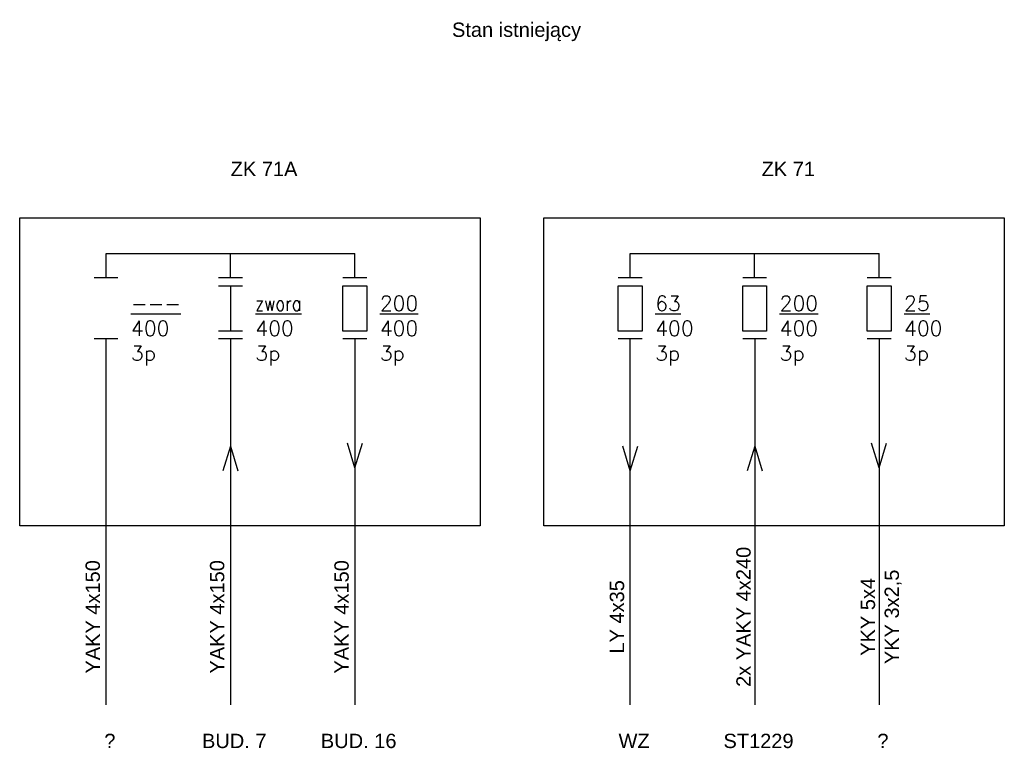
# Model space of a CAD drawing. Header units: centimetres. Extents: x -4572 to 125430, y -27163 to 73697.
# Tile 6 of 44: x 34465 to 48205, y -16420 to -6244. Entities that reach past the tile are written whole.
import ezdxf

# ---------------------------------------------------------------- set-up
doc = ezdxf.new("R2010")
doc.units = ezdxf.units.CM
doc.header["$MEASUREMENT"] = 0
doc.layers.add('!MS_schematy', color=7, linetype='Continuous')
doc.styles.get("Standard").update_dxf_attribs({"font": 'ARIAL.TTF'})

msp = doc.modelspace()

# ---------------------------------------------------------------- linework, layer by layer
at = {"layer": '!MS_schematy', "color": 0}
for p, q in [((35669.4, -9847.2), (35669.4, -9511.2)), ((37405.5, -9847.2), (37405.5, -9511.2)), ((39141.6, -9847.2), (39141.6, -9511.2)), ((42985.3, -9847.2), (42985.3, -9511.2)), ((44721.4, -9847.2), (44721.4, -9511.2)), ((46457.5, -9847.2), (46457.5, -9511.2))]:
    msp.add_line(p, q, dxfattribs=at)
at = {"layer": '!MS_schematy'}
for p, q in [((35669.4, -9511.2), (39141.6, -9511.2)), ((42985.3, -9511.2), (46457.5, -9511.2)), ((35669.6, -15810.6), (35669.6, -10694.5)), ((39141.8, -10694.5), (39141.8, -14309.5)), ((39141.8, -10694.5), (39141.8, -15810.6)), ((42985.4, -15810.6), (42985.4, -10694.5)), ((46457.6, -10694.5), (46457.6, -15810.6)), ((37405.7, -12198.4), (37301, -12543.1)), ((37405.7, -12198.4), (37510.3, -12543.1)), ((39141.8, -12502), (39037.1, -12157.3)), ((39141.8, -12502), (39246.4, -12157.3)), ((42985.4, -12543.1), (42880.8, -12198.4)), ((42985.4, -12543.1), (43090.1, -12198.4)), ((44721.5, -12198.4), (44616.9, -12543.1)), ((44721.5, -12198.4), (44826.2, -12543.1)), ((46457.6, -12502), (46353, -12157.3)), ((46457.6, -12502), (46562.3, -12157.3))]:
    msp.add_line(p, q, dxfattribs=at)
at = {"layer": '!MS_schematy', "lineweight": -3}
for p, q in [((35502.8, -9847.2), (35836, -9847.2)), ((37238.9, -9847.2), (37572.1, -9847.2)), ((38975, -9847.2), (39308.2, -9847.2)), ((42818.7, -9847.2), (43151.9, -9847.2)), ((44554.8, -9847.2), (44888, -9847.2)), ((46290.9, -9847.2), (46624.1, -9847.2)), ((37238.9, -9961.1), (37572.3, -9961.1)), ((37405.6, -9961.1), (37405.6, -10595)), ((35503, -10694.5), (35836.1, -10694.5)), ((37572.3, -10595), (37238.9, -10595)), ((37239.1, -10694.5), (37572.3, -10694.5)), ((37405.7, -10694.5), (37405.7, -15810.6)), ((38975.2, -10694.5), (39308.4, -10694.5)), ((42818.8, -10694.5), (43152, -10694.5)), ((44554.9, -10694.5), (44888.1, -10694.5)), ((44721.5, -10694.5), (44721.5, -15810.6)), ((46291.1, -10694.5), (46624.2, -10694.5))]:
    msp.add_line(p, q, dxfattribs=at)
at = {"layer": '!MS_schematy', "lineweight": 30, "elevation": -322.5}
for points in [[(34464.8, -9012.2), (40889.3, -9012.2), (40889.3, -13311.5), (34464.8, -13311.5)], [(41780.7, -9012.2), (48205.2, -9012.2), (48205.2, -13311.5), (41780.7, -13311.5)]]:
    msp.add_lwpolyline(points, close=True, dxfattribs=at)
at = {"layer": '!MS_schematy', "lineweight": -3}
for points in [[(38975, -9961.1), (39308.4, -9961.1), (39308.4, -10595), (38975, -10595)], [(42818.7, -9961.1), (43152, -9961.1), (43152, -10595), (42818.7, -10595)], [(44554.8, -9961.1), (44888.1, -9961.1), (44888.1, -10595), (44554.8, -10595)], [(46290.9, -9961.1), (46624.2, -9961.1), (46624.2, -10595), (46290.9, -10595)]]:
    msp.add_lwpolyline(points, close=True, dxfattribs=at)

# ---------------------------------------------------------------- texts
at = {"layer": '!MS_schematy', "color": 0, "char_height": 200, "width": 4063.781, "attachment_point": 1}
for s, insert in [('\\pxqc;Stan istniejący', (39366.2, -6284.3)), ('\\pxqc;ZK 71A', (35843, -8229.3)), ('\\pxqc;ZK 71', (43158.9, -8229.3)), ('\\pxqc;?', (33691.2, -16216.7)), ('\\pxqc;BUD. 16', (37163.5, -16216.7)), ('\\pxqc;ST1229', (42743.2, -16216.7)), ('\\pxqc;?', (44479.3, -16216.7)), ('\\pxqc;BUD. 7', (35427.4, -16216.7)), ('\\pxqc;WZ', (41007.1, -16216.7))]:
    msp.add_mtext(s, dxfattribs=dict(at, insert=insert))
at = {"layer": '!MS_schematy', "color": 0, "char_height": 208.544, "attachment_point": 4}
for s, insert in [('\\pxql;{\\L\\Fsimplex.shx|c226;200\\P\\l400\\P3p}', (39490.3, -10589.2)), ('\\pxql;{\\L\\Fsimplex.shx|c226;63\\P\\l400\\P3p}', (43334, -10589.2)), ('\\pxql;{\\L\\Fsimplex.shx|c226;200\\P\\l400\\P3p}', (45070.1, -10589.2)), ('\\pxql;{\\L\\Fsimplex.shx|c226;25\\P\\l400\\P3p}', (46806.2, -10589.2)), ('\\pxql;{\\L\\Fsimplex.shx|c226;---\\P\\l400\\P3p}', (36018.1, -10589.2)), ('\\pxql;{\\L\\W0.8;\\Fsimplex.shx|c226;zwora\\W0.9;\\P\\l\\W1;400\\P3p}', (37754.2, -10589.2))]:
    msp.add_mtext(s, dxfattribs=dict(at, insert=insert))
at = {"layer": '!MS_schematy', "color": 0, "char_height": 200, "width": 4063.781, "attachment_point": 1, "rotation": 90}
for s, insert in [('\\pxqc;2x YAKY 4x240', (44465.5, -16616.2)), ('\\pxqc;YAKY 4x150', (35383.8, -16616.2)), ('\\pxqc;YAKY 4x150', (37119.9, -16616.2)), ('\\pxqc;YAKY 4x150', (38856, -16616.2)), ('\\pxqc;YKY 5x4\\PYKY 3x2,5', (46201.6, -16616.2)), ('\\pxqc;LY 4x35', (42699.7, -16616.2))]:
    msp.add_mtext(s, dxfattribs=dict(at, insert=insert))

doc.saveas('drawing.dxf')
